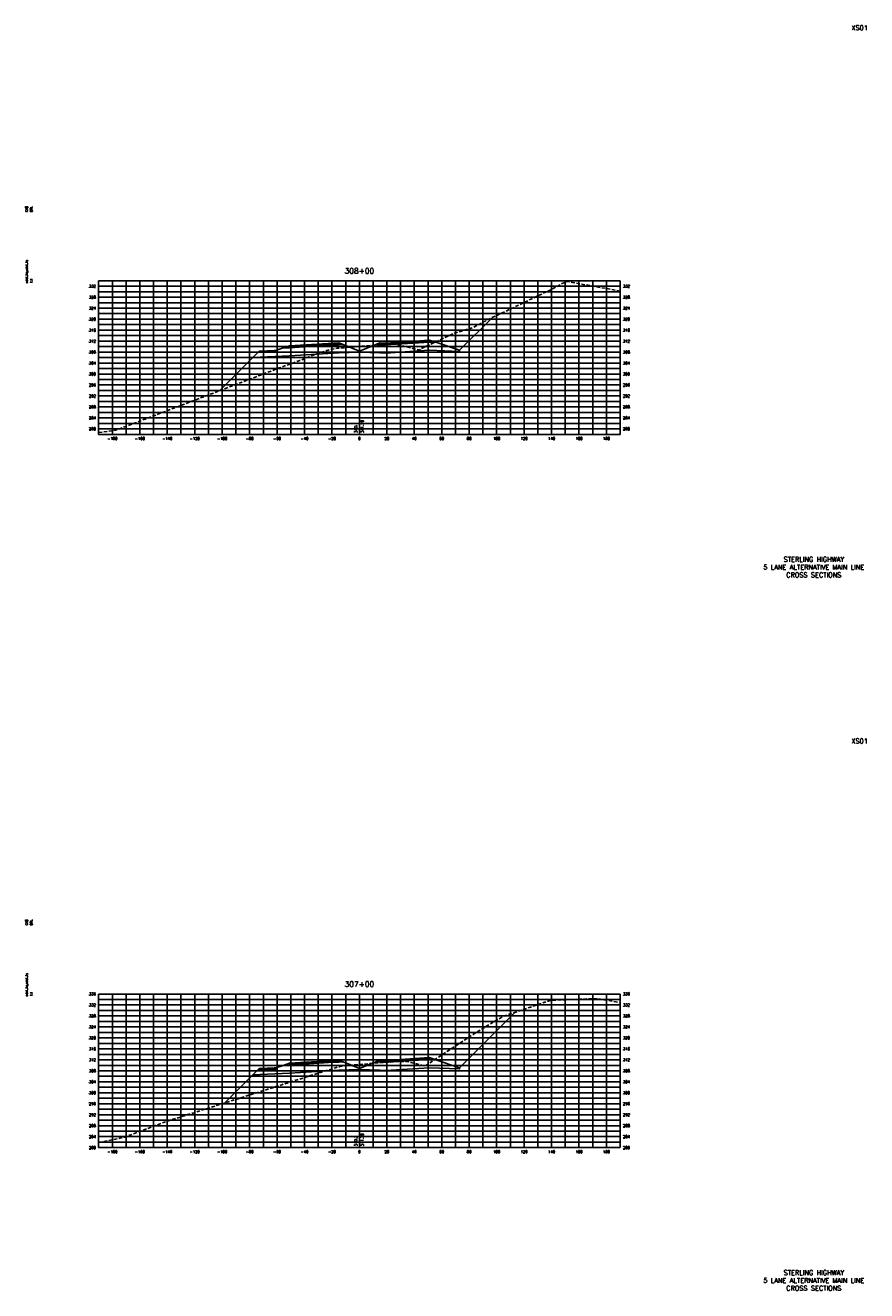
# Model space of a CAD drawing. Extents: x 37 to 10140, y -1968 to 9206.
# Tile 32 of 105: x 5147 to 5760, y 1576 to 2498. Entities that reach past the tile are written whole.
import ezdxf
from ezdxf.enums import TextEntityAlignment as Align

# ---------------------------------------------------------------- set-up
doc = ezdxf.new("R2010")
doc.units = 0
doc.header["$LTSCALE"] = 20
doc.header["$MEASUREMENT"] = 0
doc.linetypes.add('HIDDEN_050%', pattern=[0.1875, 0.125, -0.0625])
for name, color, linetype in [('S-AT-TXT175', 6, 'Continuous'), ('S-AT-TXT80', 1, 'Continuous'), ('XDATUM', 3, 'Continuous'), ('XEG', 1, 'HIDDEN_050%'), ('XFG', 2, 'Continuous'), ('XGRID', 251, 'Continuous'), ('XGRIDT', 2, 'Continuous'), ('XREF-BORDER', 7, 'Continuous')]:
    doc.layers.add(name, color=color, linetype=linetype)
doc.styles.add('L100', font='simplex.shx', dxfattribs={"height": 2})
doc.styles.add('L175', font='ROMANSM.shx', dxfattribs={"height": 3.5})
doc.styles.add('L80', font='ROMANSM.shx', dxfattribs={"height": 1.6})

# ---------------------------------------------------------------- blocks, each defined once
blk = doc.blocks.new('03025_00_att1')
at = {"layer": 'S-AT-TXT175', "style": 'L175'}
for tag, p in [('NUM', (32.402, 20.822)), ('LINE1', (30.64, 1.444)), ('LINE2', (30.64, 1.161)), ('LINE3', (30.64, 0.877))]:
    blk.add_attdef(tag, text='', height=0.175, dxfattribs=at).set_placement(p, align=Align.CENTER)
at = {"layer": 'S-AT-TXT80', "style": 'L80'}
for tag, p in [('DESIGNED', (2.094, 14.201)), ('CHECKED', (2.265, 14.201)), ('DRAFTED', (2.436, 14.201)), ('PCTB', (2.094, 11.605)), ('PSCALE', (2.265, 11.605)), ('PVIEW', (2.436, 11.605))]:
    blk.add_attdef(tag, p, '', height=0.08, rotation=90, dxfattribs=at)

msp = doc.modelspace()

# ---------------------------------------------------------------- linework, layer by layer
at = {"layer": 'XDATUM', "flags": 128}
for points in [[(5288.15, 2231.86), (5312.41, 2256.12), (5339, 2257.18), (5371, 2259.23), (5375, 2259.39), (5390, 2259.99), (5405, 2259.39), (5409, 2259.23), (5441, 2261.28), (5463, 2260.4), (5463, 2261.29), (5486.88, 2285.16)], [(5291.88, 1712.59), (5312.41, 1733.12), (5339, 1734.18), (5371, 1736.23), (5375, 1736.39), (5390, 1736.99), (5405, 1736.39), (5409, 1736.23), (5441, 1738.28), (5463, 1737.4), (5463, 1738.29), (5503.21, 1778.5)]]:
    msp.add_lwpolyline(points, dxfattribs=at)
at = {"layer": 'XEG', "flags": 128}
for points in [[(5200, 2201.25), (5212.55, 2203.04), (5331.52, 2248.4), (5340.03, 2251.46), (5346.7, 2253.85), (5356.37, 2257.84), (5368.03, 2261.62), (5369.32, 2262.01), (5369.82, 2262.1), (5373.89, 2262.79), (5376.05, 2262.94), (5390, 2264.1), (5393.5, 2264.39), (5395.46, 2264.54), (5412.86, 2266.05), (5413.23, 2266.03), (5416.99, 2265.71), (5418.59, 2265.31), (5420.57, 2264.82), (5421.27, 2264.64), (5434.01, 2261.47), (5434.4, 2262.28), (5458.99, 2273.69), (5472.83, 2277.85), (5482.1, 2282.89), (5528.96, 2305.2), (5539.88, 2311.01), (5542.04, 2311.34), (5545.26, 2310.75), (5580, 2304.49)], [(5200, 1683.72), (5219.07, 1687.68), (5248.02, 1698.63), (5362.38, 1735.03), (5374.12, 1738.63), (5375.36, 1739.01), (5375.81, 1739.09), (5379.76, 1739.81), (5381.61, 1739.96), (5390, 1740.64), (5398.98, 1741.37), (5400.52, 1741.48), (5418.83, 1742.93), (5419.25, 1742.91), (5425.03, 1742.78), (5425.94, 1742.54), (5437.82, 1739.48), (5438.5, 1739.85), (5443.29, 1743.11), (5472.81, 1762.6), (5494.17, 1775.41), (5527.62, 1786.84), (5528.93, 1787.33), (5529.77, 1787.48), (5563.69, 1788.68), (5580, 1785.65)]]:
    msp.add_lwpolyline(points, dxfattribs=at)
at = {"layer": 'XFG', "flags": 128}
for points in [[(5463, 2261.29), (5463, 2261.29), (5486.88, 2285.16)], [(5390, 2260.73), (5378.05, 2265.51), (5375, 2265.39), (5371, 2265.23), (5339, 2263.18), (5334.43, 2263), (5329, 2261.19), (5329, 2260.19), (5315.96, 2259.67), (5312.41, 2256.12), (5339, 2257.18), (5371, 2259.23), (5375, 2259.39), (5390, 2259.99), (5390, 2260.73)], [(5329, 2261.19), (5328, 2261.15), (5328, 2260.81), (5318, 2260.41), (5318, 2260.75), (5317, 2260.71), (5315.96, 2259.67), (5329, 2260.19), (5329, 2261.19)], [(5328, 2261.15), (5318, 2260.75), (5318, 2260.41), (5328, 2260.81), (5328, 2261.15)], [(5375, 2265.73), (5371, 2265.57), (5339, 2263.52), (5339, 2264.52), (5334.43, 2263), (5339, 2263.18), (5371, 2265.23), (5375, 2265.39), (5378.05, 2265.51), (5375, 2266.73), (5375, 2265.73)], [(5375, 2266.73), (5371, 2266.57), (5339, 2264.52), (5339, 2264.18), (5371, 2266.23), (5375, 2266.39), (5375, 2266.73)], [(5375, 2266.39), (5371, 2266.23), (5339, 2264.18), (5339, 2263.52), (5371, 2265.57), (5375, 2265.73), (5375, 2266.39)], [(5390, 2260.73), (5401.95, 2265.51), (5405, 2265.39), (5409, 2265.23), (5441, 2267.28), (5445.57, 2267.1), (5463, 2261.29), (5463, 2260.4), (5441, 2261.28), (5409, 2259.23), (5405, 2259.39), (5390, 2259.99)], [(5405, 2266.73), (5401.95, 2265.51), (5405, 2265.39), (5409, 2265.23), (5441, 2267.28), (5445.57, 2267.1), (5441, 2268.62), (5441, 2267.62), (5409, 2265.57), (5405, 2265.73), (5405, 2266.73)], [(5405, 2266.73), (5405, 2266.39), (5409, 2266.23), (5441, 2268.28), (5441, 2268.62), (5409, 2266.57), (5405, 2266.73)], [(5405, 2266.39), (5405, 2265.73), (5409, 2265.57), (5441, 2267.62), (5441, 2268.28), (5409, 2266.23), (5405, 2266.39)], [(5312.41, 2256.12), (5312.41, 2256.12), (5288.15, 2231.86)], [(5463, 1738.29), (5463, 1738.29), (5503.21, 1778.5)], [(5375, 1742.73), (5371, 1742.57), (5339, 1740.52), (5339, 1741.52), (5334.43, 1740), (5339, 1740.18), (5371, 1742.23), (5375, 1742.39), (5378.05, 1742.51), (5375, 1743.73), (5375, 1742.73)], [(5375, 1743.73), (5371, 1743.57), (5339, 1741.52), (5339, 1741.18), (5371, 1743.23), (5375, 1743.39), (5375, 1743.73)], [(5390, 1737.73), (5401.95, 1742.51), (5405, 1742.39), (5409, 1742.23), (5441, 1744.28), (5445.57, 1744.1), (5463, 1738.29), (5463, 1737.4), (5441, 1738.28), (5409, 1736.23), (5405, 1736.39), (5390, 1736.99)], [(5405, 1743.73), (5401.95, 1742.51), (5405, 1742.39), (5409, 1742.23), (5441, 1744.28), (5445.57, 1744.1), (5441, 1745.62), (5441, 1744.62), (5409, 1742.57), (5405, 1742.73), (5405, 1743.73)], [(5405, 1743.73), (5405, 1743.39), (5409, 1743.23), (5441, 1745.28), (5441, 1745.62), (5409, 1743.57), (5405, 1743.73)], [(5405, 1743.39), (5405, 1742.73), (5409, 1742.57), (5441, 1744.62), (5441, 1745.28), (5409, 1743.23), (5405, 1743.39)], [(5390, 1737.73), (5378.05, 1742.51), (5375, 1742.39), (5371, 1742.23), (5339, 1740.18), (5334.43, 1740), (5329, 1738.19), (5329, 1737.19), (5315.96, 1736.67), (5312.41, 1733.12), (5339, 1734.18), (5371, 1736.23), (5375, 1736.39), (5390, 1736.99), (5390, 1737.73)], [(5329, 1738.19), (5328, 1738.15), (5328, 1737.81), (5318, 1737.41), (5318, 1737.75), (5317, 1737.71), (5315.96, 1736.67), (5329, 1737.19), (5329, 1738.19)], [(5328, 1738.15), (5318, 1737.75), (5318, 1737.41), (5328, 1737.81), (5328, 1738.15)], [(5375, 1743.39), (5371, 1743.23), (5339, 1741.18), (5339, 1740.52), (5371, 1742.57), (5375, 1742.73), (5375, 1743.39)], [(5312.41, 1733.12), (5312.41, 1733.12), (5291.88, 1712.59)]]:
    msp.add_lwpolyline(points, dxfattribs=at)
at = {"layer": 'XGRID'}
for p, q in [((5200, 2200), (5200, 2312)), ((5200, 2312), (5580, 2312)), ((5200, 2308), (5580, 2308)), ((5210, 2200), (5210, 2312)), ((5220, 2200), (5220, 2312)), ((5230, 2200), (5230, 2312)), ((5240, 2200), (5240, 2312)), ((5250, 2200), (5250, 2312)), ((5260, 2200), (5260, 2312)), ((5270, 2200), (5270, 2312)), ((5280, 2200), (5280, 2312)), ((5290, 2200), (5290, 2312)), ((5300, 2200), (5300, 2312)), ((5310, 2200), (5310, 2312)), ((5320, 2200), (5320, 2312)), ((5330, 2200), (5330, 2312)), ((5340, 2200), (5340, 2312)), ((5350, 2200), (5350, 2312)), ((5360, 2200), (5360, 2312)), ((5370, 2200), (5370, 2312)), ((5380, 2200), (5380, 2312)), ((5390, 2200), (5390, 2312)), ((5400, 2200), (5400, 2312)), ((5410, 2200), (5410, 2312)), ((5420, 2200), (5420, 2312)), ((5430, 2200), (5430, 2312)), ((5440, 2200), (5440, 2312)), ((5450, 2200), (5450, 2312)), ((5460, 2200), (5460, 2312)), ((5470, 2200), (5470, 2312)), ((5480, 2200), (5480, 2312)), ((5490, 2200), (5490, 2312)), ((5500, 2200), (5500, 2312)), ((5510, 2200), (5510, 2312)), ((5520, 2200), (5520, 2312)), ((5530, 2200), (5530, 2312)), ((5540, 2200), (5540, 2312)), ((5550, 2200), (5550, 2312)), ((5560, 2200), (5560, 2312)), ((5570, 2200), (5570, 2312)), ((5580, 2200), (5580, 2312)), ((5200, 2304), (5580, 2304)), ((5200, 2300), (5580, 2300)), ((5200, 2296), (5580, 2296)), ((5200, 2292), (5580, 2292)), ((5200, 2288), (5580, 2288)), ((5200, 2284), (5580, 2284)), ((5200, 2280), (5580, 2280)), ((5200, 2276), (5580, 2276)), ((5200, 2272), (5580, 2272)), ((5200, 2268), (5580, 2268)), ((5200, 2264), (5580, 2264)), ((5200, 2260), (5580, 2260)), ((5200, 2256), (5580, 2256)), ((5200, 2252), (5580, 2252)), ((5200, 2248), (5580, 2248)), ((5200, 2244), (5580, 2244)), ((5200, 2240), (5580, 2240)), ((5200, 2236), (5580, 2236)), ((5200, 2232), (5580, 2232)), ((5200, 2228), (5580, 2228)), ((5200, 2224), (5580, 2224)), ((5200, 2220), (5580, 2220)), ((5200, 2216), (5580, 2216)), ((5200, 2212), (5580, 2212)), ((5200, 2208), (5580, 2208)), ((5200, 2204), (5580, 2204)), ((5200, 2200), (5580, 2200)), ((5200, 1680), (5200, 1792)), ((5200, 1792), (5580, 1792)), ((5210, 1680), (5210, 1792)), ((5220, 1680), (5220, 1792)), ((5230, 1680), (5230, 1792)), ((5240, 1680), (5240, 1792)), ((5250, 1680), (5250, 1792)), ((5260, 1680), (5260, 1792)), ((5270, 1680), (5270, 1792)), ((5280, 1680), (5280, 1792)), ((5290, 1680), (5290, 1792)), ((5300, 1680), (5300, 1792)), ((5310, 1680), (5310, 1792)), ((5320, 1680), (5320, 1792)), ((5330, 1680), (5330, 1792)), ((5340, 1680), (5340, 1792)), ((5350, 1680), (5350, 1792)), ((5360, 1680), (5360, 1792)), ((5370, 1680), (5370, 1792)), ((5380, 1680), (5380, 1792)), ((5390, 1680), (5390, 1792)), ((5400, 1680), (5400, 1792)), ((5410, 1680), (5410, 1792)), ((5420, 1680), (5420, 1792)), ((5430, 1680), (5430, 1792)), ((5440, 1680), (5440, 1792)), ((5450, 1680), (5450, 1792)), ((5460, 1680), (5460, 1792)), ((5470, 1680), (5470, 1792)), ((5480, 1680), (5480, 1792)), ((5490, 1680), (5490, 1792)), ((5500, 1680), (5500, 1792)), ((5510, 1680), (5510, 1792)), ((5520, 1680), (5520, 1792)), ((5530, 1680), (5530, 1792)), ((5540, 1680), (5540, 1792)), ((5550, 1680), (5550, 1792)), ((5560, 1680), (5560, 1792)), ((5570, 1680), (5570, 1792)), ((5580, 1680), (5580, 1792)), ((5200, 1788), (5580, 1788)), ((5200, 1784), (5580, 1784)), ((5200, 1780), (5580, 1780)), ((5200, 1776), (5580, 1776)), ((5200, 1772), (5580, 1772)), ((5200, 1768), (5580, 1768)), ((5200, 1764), (5580, 1764)), ((5200, 1760), (5580, 1760)), ((5200, 1756), (5580, 1756)), ((5200, 1752), (5580, 1752)), ((5200, 1748), (5580, 1748)), ((5200, 1744), (5580, 1744)), ((5200, 1740), (5580, 1740)), ((5200, 1736), (5580, 1736)), ((5200, 1732), (5580, 1732)), ((5200, 1728), (5580, 1728)), ((5200, 1724), (5580, 1724)), ((5200, 1720), (5580, 1720)), ((5200, 1716), (5580, 1716)), ((5200, 1712), (5580, 1712)), ((5200, 1708), (5580, 1708)), ((5200, 1704), (5580, 1704)), ((5200, 1700), (5580, 1700)), ((5200, 1696), (5580, 1696)), ((5200, 1692), (5580, 1692)), ((5200, 1688), (5580, 1688)), ((5200, 1684), (5580, 1684)), ((5200, 1680), (5580, 1680))]:
    msp.add_line(p, q, dxfattribs=at)

# ---------------------------------------------------------------- block references
at = {"layer": 'XREF-BORDER'}
ref = msp.add_blockref('03025_00_att1', (5106.45, 2078.23), dxfattribs=dict(at, xscale=20, yscale=20, zscale=20))
ref.add_attrib('LINE1', 'STERLING HIGHWAY', dxfattribs={"layer": 'S-AT-TXT175', "height": 3.5, "style": 'L175'}).set_placement((5721.07, 2107.1), align=Align.CENTER)
ref.add_attrib('LINE2', '5 LANE ALTERNATIVE MAIN LINE', dxfattribs={"layer": 'S-AT-TXT175', "height": 3.5, "style": 'L175'}).set_placement((5721.07, 2101.44), align=Align.CENTER)
ref.add_attrib('LINE3', 'CROSS SECTIONS', dxfattribs={"layer": 'S-AT-TXT175', "height": 3.5, "style": 'L175'}).set_placement((5721.07, 2095.77), align=Align.CENTER)
ref.add_attrib('NUM', 'XS01', dxfattribs={"layer": 'S-AT-TXT175', "height": 3.5, "style": 'L175'}).set_placement((5754.49, 2494.66), align=Align.CENTER)
ref.add_attrib('DESIGNED', 'CAB', (5148.33, 2362.25), dxfattribs={"layer": 'S-AT-TXT80', "height": 1.6, "rotation": 90, "style": 'L80'})
ref.add_attrib('CHECKED', 'DRL', (5151.75, 2362.25), dxfattribs={"layer": 'S-AT-TXT80', "height": 1.6, "rotation": 90, "style": 'L80'})
ref.add_attrib('PCTB', 'adot_hs,adot_fs', (5148.33, 2310.32), dxfattribs={"layer": 'S-AT-TXT80', "height": 1.6, "rotation": 90, "style": 'L80'})
ref.add_attrib('PSCALE', '1:1', (5151.75, 2310.32), dxfattribs={"layer": 'S-AT-TXT80', "height": 1.6, "rotation": 90, "style": 'L80'})
ref = msp.add_blockref('03025_00_att1', (5106.45, 1558.23), dxfattribs=dict(at, xscale=20, yscale=20, zscale=20))
ref.add_attrib('LINE1', 'STERLING HIGHWAY', dxfattribs={"layer": 'S-AT-TXT175', "height": 3.5, "style": 'L175'}).set_placement((5721.07, 1587.1), align=Align.CENTER)
ref.add_attrib('LINE2', '5 LANE ALTERNATIVE MAIN LINE', dxfattribs={"layer": 'S-AT-TXT175', "height": 3.5, "style": 'L175'}).set_placement((5721.07, 1581.44), align=Align.CENTER)
ref.add_attrib('LINE3', 'CROSS SECTIONS', dxfattribs={"layer": 'S-AT-TXT175', "height": 3.5, "style": 'L175'}).set_placement((5721.07, 1575.77), align=Align.CENTER)
ref.add_attrib('NUM', 'XS01', dxfattribs={"layer": 'S-AT-TXT175', "height": 3.5, "style": 'L175'}).set_placement((5754.49, 1974.66), align=Align.CENTER)
ref.add_attrib('DESIGNED', 'CAB', (5148.33, 1842.25), dxfattribs={"layer": 'S-AT-TXT80', "height": 1.6, "rotation": 90, "style": 'L80'})
ref.add_attrib('CHECKED', 'DRL', (5151.75, 1842.25), dxfattribs={"layer": 'S-AT-TXT80', "height": 1.6, "rotation": 90, "style": 'L80'})
ref.add_attrib('PCTB', 'adot_hs,adot_fs', (5148.33, 1790.32), dxfattribs={"layer": 'S-AT-TXT80', "height": 1.6, "rotation": 90, "style": 'L80'})
ref.add_attrib('PSCALE', '1:1', (5151.75, 1790.32), dxfattribs={"layer": 'S-AT-TXT80', "height": 1.6, "rotation": 90, "style": 'L80'})

# ---------------------------------------------------------------- texts
at = {"layer": 'XGRIDT', "style": 'L100'}
for s, p in [('308+00', (5390, 2316)), ('307+00', (5390, 1796))]:
    msp.add_text(s, height=4, dxfattribs=at).set_placement(p, align=Align.BOTTOM_CENTER)
for s, p in [('332', (5198, 2308)), ('328', (5198, 2300)), ('324', (5198, 2292)), ('320', (5198, 2284)), ('316', (5198, 2276)), ('312', (5198, 2268)), ('308', (5198, 2260)), ('304', (5198, 2252)), ('300', (5198, 2244)), ('296', (5198, 2236)), ('292', (5198, 2228)), ('288', (5198, 2220)), ('284', (5198, 2212)), ('280', (5198, 2204)), ('336', (5198, 1792)), ('332', (5198, 1784)), ('328', (5198, 1776)), ('324', (5198, 1768)), ('320', (5198, 1760)), ('316', (5198, 1752)), ('312', (5198, 1744)), ('308', (5198, 1736)), ('304', (5198, 1728)), ('300', (5198, 1720)), ('296', (5198, 1712)), ('292', (5198, 1704)), ('288', (5198, 1696)), ('284', (5198, 1688)), ('280', (5198, 1680))]:
    msp.add_text(s, height=2, dxfattribs=at).set_placement(p, align=Align.MIDDLE_RIGHT)
for s, p in [('332', (5582, 2308)), ('328', (5582, 2300)), ('324', (5582, 2292)), ('320', (5582, 2284)), ('316', (5582, 2276)), ('312', (5582, 2268)), ('308', (5582, 2260)), ('304', (5582, 2252)), ('300', (5582, 2244)), ('296', (5582, 2236)), ('292', (5582, 2228)), ('288', (5582, 2220)), ('284', (5582, 2212)), ('280', (5582, 2204)), ('336', (5582, 1792)), ('332', (5582, 1784)), ('328', (5582, 1776)), ('324', (5582, 1768)), ('320', (5582, 1760)), ('316', (5582, 1752)), ('312', (5582, 1744)), ('308', (5582, 1736)), ('304', (5582, 1728)), ('300', (5582, 1720)), ('296', (5582, 1712)), ('292', (5582, 1704)), ('288', (5582, 1696)), ('284', (5582, 1688)), ('280', (5582, 1680))]:
    msp.add_text(s, height=2, dxfattribs=at).set_placement(p, align=Align.MIDDLE_LEFT)
for s, p in [('310.1', (5389, 2201)), ('310.3', (5389, 1681))]:
    msp.add_text(s, height=2, rotation=90, dxfattribs=at).set_placement(p, align=Align.BOTTOM_LEFT)
for s, p in [('311.29', (5391, 2201)), ('311.79', (5391, 1681))]:
    msp.add_text(s, height=2, rotation=90, dxfattribs=at).set_placement(p, align=Align.TOP_LEFT)
for s, p in [('-180', (5210, 2198)), ('-160', (5230, 2198)), ('-140', (5250, 2198)), ('-120', (5270, 2198)), ('-100', (5290, 2198)), ('-80', (5310, 2198)), ('-60', (5330, 2198)), ('-40', (5350, 2198)), ('-20', (5370, 2198)), ('0', (5390, 2198)), ('20', (5410, 2198)), ('40', (5430, 2198)), ('60', (5450, 2198)), ('80', (5470, 2198)), ('100', (5490, 2198)), ('120', (5510, 2198)), ('140', (5530, 2198)), ('160', (5550, 2198)), ('180', (5570, 2198)), ('-180', (5210, 1678)), ('-160', (5230, 1678)), ('-140', (5250, 1678)), ('-120', (5270, 1678)), ('-100', (5290, 1678)), ('-80', (5310, 1678)), ('-60', (5330, 1678)), ('-40', (5350, 1678)), ('-20', (5370, 1678)), ('0', (5390, 1678)), ('20', (5410, 1678)), ('40', (5430, 1678)), ('60', (5450, 1678)), ('80', (5470, 1678)), ('100', (5490, 1678)), ('120', (5510, 1678)), ('140', (5530, 1678)), ('160', (5550, 1678)), ('180', (5570, 1678))]:
    msp.add_text(s, height=2, dxfattribs=at).set_placement(p, align=Align.TOP_CENTER)

doc.saveas('drawing.dxf')
